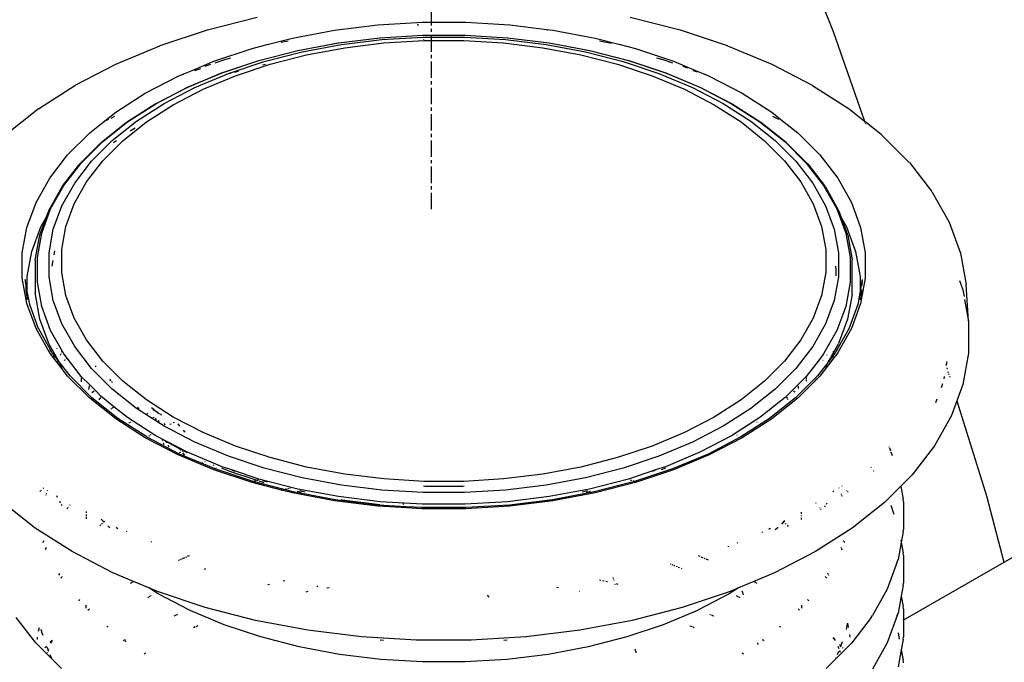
# Model space of a CAD drawing. Extents: x -19547 to -11561, y 2096 to 5601.
# Tile 129 of 168: x -13606 to -13576, y 3076 to 3095. Entities that reach past the tile are written whole.
import ezdxf

# ---------------------------------------------------------------- set-up
doc = ezdxf.new("R2010")
doc.units = 0
doc.header["$MEASUREMENT"] = 0
doc.linetypes.add('CENTER1', pattern=[0.6625, 0.5, -0.075, 0.0125, -0.075])
doc.layers.get('0').update_dxf_attribs({"linetype": 'CONTINUOUS'})
for name, color, linetype in [('CENTERLINE', 3, 'CENTER1'), ('PIPING-VENT-ISO', 3, 'CONTINUOUS'), ('TANK-SLOPE', 2, 'CONTINUOUS')]:
    doc.layers.add(name, color=color, linetype=linetype)

# ---------------------------------------------------------------- blocks, each defined once
blk = doc.blocks.new('8-10 TANKS')
for p, q in [((39.194, 39.889), (40.589, 36.36)), ((31.066, 36.387), (31.824, 36.582)), ((37.502, 36.582), (38.259, 36.387)), ((33, 36.381), (33.658, 36.462)), ((33.658, 36.462), (34.254, 36.498)), ((34.254, 36.498), (34.327, 36.502)), ((34.254, 36.498), (34.254, 36.497)), ((34.262, 36.478), (34.272, 36.453)), ((34.327, 36.502), (34.999, 36.502)), ((34.999, 36.502), (35.668, 36.462)), ((35.668, 36.462), (36.234, 36.392)), ((30.348, 36.148), (31.066, 36.387)), ((32.361, 36.261), (33, 36.381)), ((33.06, 36.188), (33.692, 36.267)), ((33.692, 36.267), (33.694, 36.266)), ((33.694, 36.266), (34.339, 36.305)), ((33.722, 36.239), (34.348, 36.277)), ((34.339, 36.305), (34.987, 36.305)), ((34.348, 36.277), (34.978, 36.277)), ((34.978, 36.277), (35.604, 36.239)), ((34.987, 36.305), (35.632, 36.266)), ((35.632, 36.266), (35.633, 36.267)), ((35.633, 36.267), (36.266, 36.188)), ((36.234, 36.392), (36.234, 36.391)), ((36.234, 36.392), (36.325, 36.381)), ((36.237, 36.384), (36.239, 36.378)), ((36.325, 36.381), (36.965, 36.261)), ((38.259, 36.387), (38.977, 36.148)), ((40.589, 36.36), (41.068, 34.996)), ((29.672, 35.864), (30.343, 36.146)), ((30.343, 36.146), (30.348, 36.148)), ((31.746, 36.103), (31.978, 36.163)), ((31.978, 36.163), (32.361, 36.261)), ((31.978, 36.163), (32.002, 36.167)), ((32.189, 36.202), (32.294, 36.222)), ((32.44, 36.073), (33.057, 36.189)), ((32.443, 36.073), (33.06, 36.188)), ((32.507, 36.051), (33.106, 36.164)), ((32.576, 36.007), (33.156, 36.116)), ((33.057, 36.189), (33.06, 36.188)), ((33.106, 36.164), (33.722, 36.239)), ((33.156, 36.116), (33.752, 36.189)), ((33.752, 36.189), (34.358, 36.226)), ((34.356, 36.24), (34.357, 36.237)), ((34.358, 36.226), (34.967, 36.226)), ((34.967, 36.226), (35.574, 36.189)), ((35.574, 36.189), (36.17, 36.116)), ((35.604, 36.239), (36.22, 36.164)), ((36.17, 36.116), (36.749, 36.007)), ((36.22, 36.164), (36.818, 36.051)), ((36.266, 36.188), (36.268, 36.189)), ((36.266, 36.188), (36.882, 36.073)), ((36.268, 36.189), (36.886, 36.073)), ((36.965, 36.261), (37.347, 36.163)), ((37.031, 36.222), (37.217, 36.187)), ((37.324, 36.167), (37.347, 36.163)), ((37.347, 36.163), (37.579, 36.103)), ((38.982, 36.146), (38.977, 36.148)), ((38.982, 36.146), (39.654, 35.864)), ((31.164, 35.909), (31.746, 36.103)), ((31.847, 35.921), (32.44, 36.073)), ((31.851, 35.92), (32.443, 36.073)), ((31.932, 35.904), (32.507, 36.051)), ((32.019, 35.864), (32.576, 36.007)), ((36.749, 36.007), (37.306, 35.864)), ((36.818, 36.051), (37.394, 35.904)), ((36.882, 36.073), (37.474, 35.92)), ((36.886, 36.073), (37.479, 35.921)), ((37.579, 36.103), (38.161, 35.909)), ((29.055, 35.543), (29.672, 35.864)), ((30.833, 35.77), (31.164, 35.909)), ((31.026, 35.834), (31.118, 35.865)), ((31.184, 35.887), (31.33, 35.936)), ((31.284, 35.733), (31.847, 35.921)), ((31.29, 35.733), (31.851, 35.92)), ((31.33, 35.936), (31.424, 35.96)), ((31.387, 35.722), (31.932, 35.904)), ((31.492, 35.688), (32.019, 35.864)), ((31.907, 35.854), (31.951, 35.863)), ((37.306, 35.864), (37.834, 35.688)), ((37.394, 35.904), (37.939, 35.722)), ((37.474, 35.92), (38.036, 35.733)), ((37.479, 35.921), (38.041, 35.733)), ((37.902, 35.96), (37.995, 35.936)), ((37.995, 35.936), (38.142, 35.887)), ((38.161, 35.909), (38.493, 35.77)), ((38.3, 35.834), (38.372, 35.811)), ((39.654, 35.864), (40.271, 35.543)), ((30.121, 35.421), (30.62, 35.681)), ((30.62, 35.681), (30.68, 35.706)), ((30.68, 35.706), (30.833, 35.77)), ((30.68, 35.706), (30.704, 35.714)), ((30.757, 35.512), (31.282, 35.732)), ((30.833, 35.77), (30.857, 35.778)), ((30.873, 35.77), (30.965, 35.801)), ((30.877, 35.508), (31.387, 35.722)), ((30.96, 35.595), (31.29, 35.733)), ((30.999, 35.482), (31.492, 35.688)), ((31.282, 35.732), (31.284, 35.733)), ((31.389, 35.721), (31.425, 35.73)), ((31.482, 35.745), (31.543, 35.761)), ((37.834, 35.688), (38.327, 35.482)), ((37.939, 35.722), (38.448, 35.508)), ((38.036, 35.733), (38.56, 35.513)), ((38.043, 35.732), (38.041, 35.733)), ((38.043, 35.732), (38.569, 35.512)), ((38.452, 35.77), (38.524, 35.747)), ((38.469, 35.778), (38.493, 35.77)), ((38.493, 35.77), (38.645, 35.706)), ((38.621, 35.714), (38.645, 35.706)), ((38.645, 35.706), (38.705, 35.681)), ((38.705, 35.681), (39.205, 35.421)), ((28.493, 35.184), (29.049, 35.54)), ((29.049, 35.54), (29.055, 35.543)), ((30.765, 35.513), (30.956, 35.594)), ((30.956, 35.594), (30.96, 35.595)), ((40.277, 35.54), (40.271, 35.543)), ((40.277, 35.54), (40.833, 35.184)), ((29.671, 35.133), (30.121, 35.421)), ((30.274, 35.261), (30.757, 35.512)), ((30.283, 35.263), (30.765, 35.513)), ((30.409, 35.265), (30.877, 35.508)), ((30.546, 35.246), (30.999, 35.482)), ((38.327, 35.482), (38.78, 35.246)), ((38.448, 35.508), (38.916, 35.265)), ((38.56, 35.513), (39.042, 35.263)), ((38.569, 35.512), (39.052, 35.261)), ((39.205, 35.421), (39.655, 35.133)), ((29.836, 34.98), (30.271, 35.259)), ((29.85, 34.985), (30.283, 35.263)), ((29.988, 34.995), (30.409, 35.265)), ((30.138, 34.985), (30.546, 35.246)), ((30.271, 35.259), (30.274, 35.261)), ((38.78, 35.246), (39.188, 34.985)), ((38.916, 35.265), (39.338, 34.995)), ((39.042, 35.263), (39.476, 34.985)), ((39.055, 35.259), (39.052, 35.261)), ((39.055, 35.259), (39.49, 34.98)), ((28.493, 35.184), (27.998, 34.79)), ((29.482, 34.983), (29.671, 35.133)), ((29.603, 35.045), (29.658, 35.074)), ((39.655, 35.133), (39.843, 34.983)), ((39.667, 35.074), (39.759, 35.027)), ((40.833, 35.184), (41.068, 34.996)), ((29.275, 34.819), (29.482, 34.983)), ((29.454, 34.677), (29.836, 34.98)), ((29.469, 34.682), (29.85, 34.985)), ((29.482, 34.983), (29.495, 34.989)), ((29.537, 35.011), (29.566, 35.027)), ((29.618, 34.701), (29.988, 34.995)), ((29.78, 34.7), (30.138, 34.985)), ((39.188, 34.985), (39.546, 34.7)), ((39.338, 34.995), (39.708, 34.701)), ((39.476, 34.985), (39.857, 34.682)), ((39.49, 34.98), (39.872, 34.677)), ((39.831, 34.989), (39.843, 34.983)), ((39.843, 34.983), (40.05, 34.819)), ((41.068, 34.996), (41.069, 34.994)), ((41.327, 34.79), (41.068, 34.996)), ((41.07, 34.991), (41.075, 34.978)), ((41.078, 34.968), (41.082, 34.957)), ((28.939, 34.482), (29.275, 34.819)), ((29.892, 34.849), (29.966, 34.896)), ((40.05, 34.819), (40.386, 34.482)), ((41.327, 34.79), (41.743, 34.375)), ((29.126, 34.349), (29.451, 34.674)), ((29.144, 34.358), (29.469, 34.682)), ((29.303, 34.386), (29.618, 34.701)), ((29.451, 34.674), (29.454, 34.677)), ((29.475, 34.395), (29.78, 34.7)), ((29.636, 34.67), (29.68, 34.705)), ((39.546, 34.7), (39.85, 34.395)), ((39.708, 34.701), (40.022, 34.386)), ((39.857, 34.682), (40.181, 34.358)), ((39.875, 34.674), (39.872, 34.677)), ((39.875, 34.674), (40.2, 34.349)), ((28.666, 34.128), (28.939, 34.482)), ((40.386, 34.482), (40.66, 34.128)), ((28.858, 34.003), (29.123, 34.346)), ((28.881, 34.016), (29.144, 34.358)), ((29.047, 34.054), (29.303, 34.386)), ((29.123, 34.346), (29.126, 34.349)), ((29.227, 34.074), (29.475, 34.395)), ((39.85, 34.395), (40.098, 34.074)), ((40.022, 34.386), (40.279, 34.054)), ((40.181, 34.358), (40.445, 34.016)), ((40.203, 34.346), (40.2, 34.349)), ((40.203, 34.346), (40.467, 34.003)), ((41.749, 34.368), (41.743, 34.375)), ((41.749, 34.368), (42.088, 33.929)), ((28.458, 33.759), (28.666, 34.128)), ((28.852, 33.708), (29.047, 34.054)), ((29.039, 33.739), (29.227, 34.074)), ((40.098, 34.074), (40.287, 33.739)), ((40.279, 34.054), (40.473, 33.708)), ((40.66, 34.128), (40.868, 33.759)), ((28.652, 33.638), (28.854, 33.996)), ((28.68, 33.66), (28.881, 34.016)), ((28.854, 33.996), (28.856, 33.999)), ((28.856, 33.999), (28.858, 34.003)), ((40.445, 34.016), (40.645, 33.66)), ((40.47, 33.999), (40.467, 34.003)), ((40.472, 33.996), (40.47, 33.999)), ((40.472, 33.996), (40.673, 33.638)), ((42.093, 33.922), (42.088, 33.929)), ((42.098, 33.915), (42.093, 33.922)), ((42.098, 33.915), (42.356, 33.457)), ((28.318, 33.379), (28.458, 33.759)), ((28.912, 33.395), (29.039, 33.739)), ((40.287, 33.739), (40.413, 33.395)), ((40.868, 33.759), (41.007, 33.379)), ((28.546, 33.294), (28.68, 33.66)), ((28.612, 33.529), (28.651, 33.634)), ((28.612, 33.529), (28.658, 33.611)), ((28.651, 33.634), (28.652, 33.638)), ((28.721, 33.352), (28.852, 33.708)), ((40.473, 33.708), (40.604, 33.352)), ((40.645, 33.66), (40.78, 33.294)), ((40.675, 33.634), (40.673, 33.638)), ((40.675, 33.634), (40.714, 33.528)), ((28.515, 33.266), (28.611, 33.528)), ((28.533, 33.388), (28.611, 33.528)), ((28.611, 33.528), (28.612, 33.529)), ((40.714, 33.528), (40.793, 33.388)), ((40.714, 33.528), (40.81, 33.266)), ((42.356, 33.457), (42.529, 32.986)), ((28.248, 32.993), (28.318, 33.379)), ((28.395, 33.013), (28.533, 33.388)), ((28.478, 32.921), (28.546, 33.294)), ((28.656, 32.991), (28.721, 33.352)), ((28.848, 33.045), (28.912, 33.395)), ((40.413, 33.395), (40.477, 33.045)), ((40.604, 33.352), (40.67, 32.991)), ((40.78, 33.294), (40.848, 32.921)), ((40.793, 33.388), (40.931, 33.013)), ((41.007, 33.379), (41.078, 32.993)), ((28.446, 32.888), (28.514, 33.262)), ((28.514, 33.262), (28.515, 33.266)), ((40.812, 33.262), (40.81, 33.266)), ((40.812, 33.262), (40.88, 32.888)), ((28.248, 32.605), (28.248, 32.993)), ((28.325, 32.632), (28.395, 33.013)), ((28.656, 32.627), (28.656, 32.991)), ((28.734, 32.963), (28.745, 33.021)), ((28.848, 32.693), (28.848, 33.045)), ((40.477, 33.045), (40.477, 32.693)), ((40.67, 32.991), (40.67, 32.627)), ((40.931, 33.013), (41, 32.632)), ((41.078, 32.993), (41.078, 32.605)), ((42.529, 32.986), (42.616, 32.508)), ((28.445, 32.883), (28.446, 32.888)), ((28.445, 32.879), (28.445, 32.883)), ((28.445, 32.879), (28.445, 32.381)), ((28.478, 32.547), (28.478, 32.921)), ((28.702, 32.789), (28.718, 32.876)), ((40.848, 32.921), (40.848, 32.547)), ((40.88, 32.883), (40.88, 32.888)), ((40.881, 32.879), (40.88, 32.883)), ((40.881, 32.381), (40.881, 32.879)), ((28.912, 32.343), (28.848, 32.693)), ((40.477, 32.693), (40.413, 32.343)), ((40.623, 32.789), (40.632, 32.739)), ((40.632, 32.739), (40.632, 32.643)), ((28.318, 32.219), (28.248, 32.605)), ((28.293, 32.586), (28.294, 32.565)), ((28.325, 32.406), (28.293, 32.586)), ((28.325, 32.406), (28.325, 32.632)), ((28.546, 32.175), (28.478, 32.547)), ((28.721, 32.266), (28.656, 32.627)), ((40.67, 32.627), (40.604, 32.266)), ((40.848, 32.547), (40.78, 32.175)), ((41, 32.632), (41, 32.406)), ((41.033, 32.586), (41, 32.406)), ((41.078, 32.605), (41.007, 32.219)), ((41.033, 32.586), (41.026, 32.496)), ((42.513, 32.569), (42.564, 32.43)), ((28.3, 32.496), (28.305, 32.419)), ((28.305, 32.419), (28.317, 32.323)), ((28.362, 32.203), (28.325, 32.406)), ((28.325, 32.394), (28.325, 32.406)), ((28.449, 32.356), (28.445, 32.381)), ((40.877, 32.356), (40.881, 32.381)), ((41, 32.406), (40.963, 32.203)), ((41, 32.406), (41, 32.354)), ((41.02, 32.419), (41.009, 32.323)), ((41.021, 32.429), (41.02, 32.419)), ((42.564, 32.43), (42.583, 32.326)), ((42.651, 31.95), (42.616, 32.508)), ((28.458, 31.839), (28.318, 32.219)), ((28.325, 32.275), (28.325, 32.354)), ((28.517, 31.982), (28.449, 32.356)), ((28.852, 31.91), (28.721, 32.266)), ((29.039, 31.999), (28.912, 32.343)), ((40.413, 32.343), (40.287, 31.999)), ((40.604, 32.266), (40.473, 31.91)), ((40.877, 32.356), (40.809, 31.982)), ((41.007, 32.219), (40.982, 32.151)), ((41, 32.315), (41, 32.275)), ((42.591, 32.281), (42.651, 31.95)), ((28.497, 31.836), (28.362, 32.203)), ((28.68, 31.809), (28.546, 32.175)), ((40.78, 32.175), (40.645, 31.809)), ((40.963, 32.203), (40.828, 31.836)), ((40.982, 32.151), (40.868, 31.839)), ((40.988, 32.184), (40.982, 32.151)), ((28.652, 31.614), (28.517, 31.982)), ((29.227, 31.665), (29.039, 31.999)), ((40.287, 31.999), (40.098, 31.665)), ((40.809, 31.982), (40.673, 31.614)), ((42.651, 31.95), (42.651, 31.466)), ((28.663, 31.475), (28.458, 31.839)), ((28.498, 31.835), (28.497, 31.836)), ((28.498, 31.835), (28.501, 31.826)), ((28.678, 31.515), (28.498, 31.835)), ((28.855, 31.499), (28.68, 31.809)), ((29.047, 31.565), (28.852, 31.91)), ((40.473, 31.91), (40.279, 31.565)), ((40.645, 31.809), (40.445, 31.453)), ((40.828, 31.835), (40.648, 31.515)), ((40.868, 31.839), (40.663, 31.475)), ((40.828, 31.835), (40.824, 31.826)), ((40.828, 31.836), (40.828, 31.835)), ((29.475, 31.343), (29.227, 31.665)), ((40.098, 31.665), (39.85, 31.343)), ((28.664, 31.592), (28.652, 31.614)), ((28.663, 31.475), (28.665, 31.482)), ((28.666, 31.47), (28.663, 31.475)), ((28.728, 31.477), (28.664, 31.592)), ((28.724, 31.394), (28.666, 31.47)), ((28.67, 31.495), (28.673, 31.503)), ((28.676, 31.51), (28.678, 31.515)), ((28.678, 31.515), (28.682, 31.526)), ((28.704, 31.469), (28.678, 31.515)), ((28.728, 31.437), (28.704, 31.469)), ((28.728, 31.477), (28.728, 31.479)), ((28.728, 31.437), (28.728, 31.477)), ((28.744, 31.448), (28.728, 31.477)), ((28.776, 31.534), (28.78, 31.545)), ((28.848, 31.479), (28.855, 31.499)), ((28.881, 31.453), (28.855, 31.499)), ((29.303, 31.233), (29.047, 31.565)), ((40.279, 31.565), (40.022, 31.233)), ((40.549, 31.537), (40.55, 31.534)), ((40.597, 31.476), (40.581, 31.448)), ((40.662, 31.592), (40.597, 31.476)), ((40.597, 31.476), (40.597, 31.496)), ((40.597, 31.437), (40.597, 31.476)), ((40.622, 31.469), (40.597, 31.437)), ((40.66, 31.47), (40.601, 31.394)), ((40.648, 31.515), (40.622, 31.469)), ((40.644, 31.526), (40.648, 31.515)), ((40.648, 31.515), (40.652, 31.503)), ((40.66, 31.482), (40.663, 31.475)), ((40.663, 31.475), (40.66, 31.47)), ((40.662, 31.592), (40.673, 31.614)), ((28.724, 31.394), (28.727, 31.4)), ((28.728, 31.388), (28.724, 31.394)), ((28.736, 31.427), (28.728, 31.437)), ((28.728, 31.414), (28.728, 31.432)), ((28.728, 31.388), (28.728, 31.398)), ((28.789, 31.31), (28.728, 31.388)), ((28.731, 31.411), (28.735, 31.423)), ((28.736, 31.427), (28.744, 31.448)), ((28.799, 31.346), (28.736, 31.427)), ((28.744, 31.448), (28.745, 31.45)), ((28.8, 31.35), (28.744, 31.448)), ((28.792, 31.331), (28.793, 31.335)), ((28.793, 31.335), (28.797, 31.343)), ((28.799, 31.346), (28.8, 31.35)), ((28.811, 31.33), (28.799, 31.346)), ((28.8, 31.35), (28.8, 31.351)), ((28.811, 31.33), (28.8, 31.35)), ((28.975, 31.117), (28.811, 31.33)), ((28.831, 31.435), (28.835, 31.446)), ((28.837, 31.45), (28.841, 31.461)), ((28.93, 31.388), (28.881, 31.453)), ((28.887, 31.354), (28.89, 31.356)), ((28.895, 31.36), (28.902, 31.366)), ((28.909, 31.372), (28.913, 31.375)), ((28.918, 31.378), (28.922, 31.382)), ((28.926, 31.385), (28.93, 31.388)), ((29.144, 31.111), (28.93, 31.388)), ((29.78, 31.038), (29.475, 31.343)), ((39.85, 31.343), (39.546, 31.038)), ((40.395, 31.388), (40.181, 31.111)), ((40.445, 31.453), (40.395, 31.388)), ((40.395, 31.388), (40.399, 31.385)), ((40.433, 31.358), (40.436, 31.356)), ((40.493, 31.438), (40.494, 31.435)), ((40.515, 31.33), (40.496, 31.306)), ((40.515, 31.33), (40.499, 31.302)), ((40.526, 31.35), (40.515, 31.33)), ((40.527, 31.346), (40.515, 31.33)), ((40.521, 31.362), (40.526, 31.35)), ((40.581, 31.448), (40.526, 31.35)), ((40.526, 31.35), (40.527, 31.346)), ((40.589, 31.427), (40.527, 31.346)), ((40.527, 31.346), (40.532, 31.335)), ((40.533, 31.332), (40.532, 31.335)), ((40.533, 31.332), (40.533, 31.331)), ((40.597, 31.388), (40.537, 31.31)), ((40.577, 31.461), (40.581, 31.448)), ((40.581, 31.448), (40.589, 31.427)), ((40.597, 31.437), (40.589, 31.427)), ((40.589, 31.427), (40.595, 31.411)), ((40.597, 31.414), (40.597, 31.437)), ((40.597, 31.388), (40.597, 31.397)), ((40.601, 31.394), (40.597, 31.388)), ((40.599, 31.4), (40.601, 31.394)), ((42.32, 31.34), (42.309, 31.277)), ((42.651, 31.466), (42.564, 30.985)), ((28.789, 31.31), (28.79, 31.318)), ((28.809, 31.285), (28.789, 31.31)), ((28.809, 31.285), (28.813, 31.289)), ((28.939, 31.115), (28.809, 31.285)), ((28.82, 31.296), (28.826, 31.302)), ((28.826, 31.302), (28.822, 31.311)), ((28.826, 31.302), (28.827, 31.303)), ((28.858, 31.246), (28.826, 31.302)), ((29.618, 30.918), (29.303, 31.233)), ((29.374, 31.258), (29.361, 31.274)), ((40.022, 31.233), (39.708, 30.918)), ((40.496, 31.306), (40.35, 31.117)), ((40.517, 31.285), (40.386, 31.115)), ((40.499, 31.302), (40.467, 31.246)), ((40.492, 31.31), (40.496, 31.306)), ((40.496, 31.306), (40.499, 31.302)), ((40.499, 31.302), (40.506, 31.296)), ((40.513, 31.289), (40.517, 31.285)), ((40.537, 31.31), (40.517, 31.285)), ((40.536, 31.318), (40.537, 31.31)), ((42.303, 31.295), (42.309, 31.277)), ((42.309, 31.277), (42.308, 31.275)), ((42.32, 31.24), (42.326, 31.222)), ((42.337, 31.187), (42.342, 31.17)), ((29.275, 30.779), (28.939, 31.115)), ((29.309, 30.783), (28.975, 31.117)), ((29.144, 31.111), (29.144, 31.103)), ((29.276, 30.98), (29.144, 31.111)), ((29.144, 31.088), (29.144, 31.029)), ((29.576, 31.056), (29.594, 31.061)), ((29.586, 31.046), (29.6, 31.055)), ((29.611, 31.02), (29.622, 31.033)), ((30.138, 30.754), (29.78, 31.038)), ((39.546, 31.038), (39.188, 30.754)), ((40.181, 31.111), (39.857, 30.787)), ((40.35, 31.117), (40.016, 30.783)), ((40.309, 31.037), (40.05, 30.779)), ((40.181, 31.096), (40.181, 31.073)), ((40.181, 31.065), (40.181, 31.058)), ((40.181, 31.052), (40.181, 31.04)), ((40.386, 31.115), (40.309, 31.037)), ((40.335, 31.072), (40.309, 31.037)), ((42.278, 31.109), (42.272, 31.075)), ((42.347, 31.154), (42.351, 31.139)), ((42.36, 31.112), (42.364, 31.099)), ((29.263, 30.911), (29.272, 30.96)), ((29.274, 30.973), (29.276, 30.98)), ((29.356, 30.899), (29.276, 30.98)), ((29.307, 30.867), (29.342, 30.89)), ((29.352, 30.896), (29.356, 30.899)), ((29.45, 30.805), (29.356, 30.899)), ((29.988, 30.624), (29.618, 30.918)), ((39.708, 30.918), (39.338, 30.624)), ((39.979, 30.893), (39.992, 30.884)), ((39.997, 30.881), (40.001, 30.878)), ((40.005, 30.876), (40.013, 30.871)), ((40.052, 30.967), (40.056, 30.947)), ((40.057, 30.941), (40.058, 30.935)), ((40.059, 30.93), (40.061, 30.919)), ((42.256, 31), (42.232, 30.936)), ((42.564, 30.985), (42.474, 30.741)), ((29.671, 30.465), (29.275, 30.779)), ((29.702, 30.471), (29.309, 30.783)), ((29.421, 30.753), (29.442, 30.791)), ((29.447, 30.801), (29.45, 30.805)), ((29.469, 30.787), (29.45, 30.805)), ((29.643, 30.649), (29.469, 30.787)), ((30.546, 30.492), (30.138, 30.754)), ((39.188, 30.754), (38.78, 30.492)), ((39.857, 30.787), (39.476, 30.484)), ((40.016, 30.783), (39.623, 30.471)), ((40.05, 30.779), (39.655, 30.465)), ((39.881, 30.796), (39.889, 30.781)), ((39.892, 30.776), (39.895, 30.772)), ((39.897, 30.767), (39.901, 30.76)), ((42.168, 30.763), (42.148, 30.708)), ((42.474, 30.741), (42.39, 30.513)), ((42.474, 30.741), (42.921, 29.291)), ((29.595, 30.611), (29.601, 30.616)), ((29.605, 30.618), (29.612, 30.624)), ((29.616, 30.628), (29.625, 30.635)), ((29.629, 30.638), (29.643, 30.649)), ((29.85, 30.484), (29.643, 30.649)), ((30.409, 30.353), (29.988, 30.624)), ((30.025, 30.619), (30.002, 30.638)), ((30.254, 30.6), (30.213, 30.632)), ((30.243, 30.595), (30.254, 30.6)), ((30.254, 30.6), (30.259, 30.603)), ((30.261, 30.594), (30.254, 30.6)), ((30.261, 30.594), (30.26, 30.602)), ((30.264, 30.581), (30.261, 30.594)), ((30.309, 30.556), (30.261, 30.594)), ((30.309, 30.556), (30.306, 30.573)), ((39.338, 30.624), (38.916, 30.353)), ((30.121, 30.176), (29.671, 30.465)), ((30.143, 30.188), (29.702, 30.471)), ((30.283, 30.206), (29.85, 30.484)), ((29.897, 30.415), (29.908, 30.421)), ((30.144, 30.543), (30.161, 30.552)), ((30.237, 30.483), (30.255, 30.492)), ((30.287, 30.451), (30.283, 30.473)), ((30.335, 30.535), (30.309, 30.556)), ((30.31, 30.552), (30.309, 30.556)), ((30.333, 30.422), (30.329, 30.444)), ((30.366, 30.515), (30.357, 30.54)), ((30.999, 30.257), (30.546, 30.492)), ((38.78, 30.492), (38.327, 30.257)), ((39.476, 30.484), (39.042, 30.206)), ((39.623, 30.471), (39.182, 30.188)), ((39.655, 30.465), (39.205, 30.176)), ((42.39, 30.513), (42.131, 30.053)), ((29.868, 30.4), (29.882, 30.407)), ((30.877, 30.11), (30.409, 30.353)), ((30.421, 30.367), (30.412, 30.391)), ((30.495, 30.381), (30.512, 30.39)), ((30.546, 30.407), (30.563, 30.416)), ((30.647, 30.355), (30.62, 30.386)), ((30.716, 30.274), (30.701, 30.292)), ((30.709, 30.27), (30.716, 30.274)), ((30.716, 30.274), (30.725, 30.279)), ((30.728, 30.26), (30.716, 30.274)), ((38.916, 30.353), (38.448, 30.11)), ((39.428, 30.415), (39.434, 30.412)), ((30.62, 29.917), (30.121, 30.176)), ((30.143, 30.188), (30.146, 30.186)), ((30.146, 30.186), (30.149, 30.184)), ((30.64, 29.929), (30.149, 30.184)), ((30.176, 30.203), (30.187, 30.211)), ((30.202, 30.22), (30.212, 30.226)), ((30.765, 29.955), (30.283, 30.206)), ((30.386, 30.128), (30.378, 30.151)), ((30.436, 30.118), (30.41, 30.134)), ((30.436, 30.118), (30.435, 30.121)), ((31.492, 30.05), (30.999, 30.257)), ((38.327, 30.257), (37.834, 30.05)), ((39.042, 30.206), (38.56, 29.955)), ((39.182, 30.188), (38.685, 29.929)), ((39.205, 30.176), (38.705, 29.917)), ((39.124, 30.22), (39.129, 30.217)), ((30.403, 30.081), (30.397, 30.098)), ((30.409, 30.072), (30.403, 30.081)), ((30.437, 30.114), (30.436, 30.118)), ((30.642, 30.01), (30.436, 30.118)), ((30.447, 30.096), (30.437, 30.114)), ((30.483, 30.033), (30.467, 30.062)), ((30.642, 30.01), (30.638, 30.016)), ((30.662, 29.985), (30.642, 30.01)), ((30.703, 29.979), (30.642, 30.01)), ((30.687, 29.972), (30.703, 29.979)), ((30.703, 29.979), (30.706, 29.98)), ((30.761, 29.949), (30.703, 29.979)), ((31.387, 29.897), (30.877, 30.11)), ((32.019, 29.874), (31.492, 30.05)), ((37.834, 30.05), (37.306, 29.874)), ((38.448, 30.11), (37.939, 29.897)), ((41.437, 30.045), (41.441, 30.035)), ((41.445, 30.023), (41.462, 29.976)), ((42.131, 30.053), (41.79, 29.611)), ((31.164, 29.688), (30.62, 29.917)), ((30.639, 29.952), (30.661, 29.961)), ((31.182, 29.702), (30.64, 29.929)), ((30.72, 29.91), (30.693, 29.945)), ((31.29, 29.735), (30.765, 29.955)), ((31.932, 29.715), (31.387, 29.897)), ((32.576, 29.731), (32.019, 29.874)), ((37.306, 29.874), (36.749, 29.731)), ((37.939, 29.897), (37.394, 29.715)), ((38.56, 29.955), (38.036, 29.735)), ((38.685, 29.929), (38.144, 29.702)), ((38.705, 29.917), (38.161, 29.688)), ((41.467, 29.964), (41.488, 29.908)), ((30.992, 29.798), (30.998, 29.8)), ((31.025, 29.811), (31.032, 29.814)), ((31.162, 29.754), (31.154, 29.763)), ((31.746, 29.494), (31.164, 29.688)), ((31.761, 29.509), (31.182, 29.702)), ((31.199, 29.711), (31.192, 29.719)), ((31.407, 29.664), (31.287, 29.714)), ((31.422, 29.691), (31.29, 29.735)), ((31.484, 29.665), (31.422, 29.691)), ((31.851, 29.548), (31.422, 29.691)), ((32.507, 29.567), (31.932, 29.715)), ((33.156, 29.622), (32.576, 29.731)), ((36.749, 29.731), (36.17, 29.622)), ((37.394, 29.715), (36.818, 29.567)), ((37.903, 29.691), (37.474, 29.548)), ((38.144, 29.702), (37.565, 29.509)), ((38.161, 29.688), (37.579, 29.494)), ((37.903, 29.691), (37.841, 29.665)), ((38.036, 29.735), (37.903, 29.691)), ((38.038, 29.714), (37.971, 29.686)), ((41.162, 29.735), (41.168, 29.726)), ((41.198, 29.676), (41.203, 29.666)), ((31.81, 29.529), (31.407, 29.664)), ((31.779, 29.522), (31.798, 29.526)), ((31.808, 29.529), (31.81, 29.529)), ((31.81, 29.529), (31.827, 29.534)), ((31.84, 29.519), (31.81, 29.529)), ((31.837, 29.536), (31.847, 29.539)), ((32.443, 29.396), (31.851, 29.548)), ((31.981, 29.499), (31.908, 29.523)), ((33.106, 29.455), (32.507, 29.567)), ((33.752, 29.549), (33.156, 29.622)), ((34.358, 29.512), (33.752, 29.549)), ((35.574, 29.549), (34.967, 29.512)), ((36.17, 29.622), (35.574, 29.549)), ((36.818, 29.567), (36.22, 29.455)), ((37.474, 29.548), (36.882, 29.396)), ((37.498, 29.534), (37.508, 29.531)), ((37.518, 29.529), (37.528, 29.526)), ((37.546, 29.522), (37.555, 29.519)), ((41.79, 29.611), (41.618, 29.438)), ((28.534, 29.375), (28.542, 29.383)), ((28.567, 29.408), (28.575, 29.416)), ((28.632, 29.366), (28.636, 29.377)), ((32.194, 29.379), (31.746, 29.494)), ((31.754, 29.515), (31.77, 29.519)), ((32.372, 29.352), (31.761, 29.509)), ((31.93, 29.489), (31.856, 29.514)), ((32.194, 29.379), (32.204, 29.382)), ((32.361, 29.336), (32.194, 29.379)), ((32.218, 29.386), (32.226, 29.387)), ((32.255, 29.395), (32.265, 29.398)), ((32.276, 29.4), (32.287, 29.403)), ((32.298, 29.406), (32.309, 29.409)), ((32.32, 29.412), (32.331, 29.414)), ((33.06, 29.28), (32.443, 29.396)), ((33.722, 29.379), (33.106, 29.455)), ((34.348, 29.341), (33.722, 29.379)), ((34.374, 29.436), (34.353, 29.438)), ((34.967, 29.512), (34.358, 29.512)), ((34.952, 29.436), (34.374, 29.436)), ((34.972, 29.438), (34.952, 29.436)), ((35.604, 29.379), (34.978, 29.341)), ((36.22, 29.455), (35.604, 29.379)), ((36.882, 29.396), (36.266, 29.28)), ((37.565, 29.509), (36.953, 29.352)), ((37.579, 29.494), (36.965, 29.336)), ((37.563, 29.517), (37.571, 29.515)), ((40.675, 29.416), (40.678, 29.407)), ((40.721, 29.446), (40.728, 29.439)), ((40.792, 29.375), (40.8, 29.366)), ((41.618, 29.438), (41.372, 29.193)), ((41.618, 29.438), (41.654, 29.24)), ((28.517, 29.358), (28.525, 29.366)), ((28.608, 29.3), (28.612, 29.311)), ((28.616, 29.322), (28.62, 29.333)), ((28.784, 29.269), (28.772, 29.29)), ((33, 29.216), (32.361, 29.336)), ((33.008, 29.233), (32.372, 29.352)), ((32.492, 29.343), (32.433, 29.358)), ((32.553, 29.348), (32.473, 29.369)), ((33.663, 29.152), (33.008, 29.233)), ((33.694, 29.203), (33.06, 29.28)), ((33.116, 29.224), (33.103, 29.227)), ((33.689, 29.154), (33.116, 29.224)), ((34.978, 29.341), (34.348, 29.341)), ((36.266, 29.28), (35.632, 29.203)), ((36.317, 29.233), (35.663, 29.152)), ((36.953, 29.352), (36.317, 29.233)), ((36.965, 29.336), (36.325, 29.216)), ((36.833, 29.364), (36.772, 29.348)), ((36.832, 29.365), (36.833, 29.364)), ((36.853, 29.369), (36.833, 29.364)), ((36.833, 29.364), (36.834, 29.36)), ((36.839, 29.344), (36.834, 29.343)), ((36.837, 29.35), (36.839, 29.344)), ((36.892, 29.358), (36.839, 29.344)), ((40.596, 29.366), (40.586, 29.348)), ((40.71, 29.322), (40.714, 29.311)), ((40.718, 29.3), (40.722, 29.289)), ((40.808, 29.358), (40.816, 29.35)), ((41.658, 29.203), (41.654, 29.24)), ((42.921, 29.291), (43.188, 28.281)), ((28.446, 28.801), (27.954, 29.193)), ((28.832, 29.183), (28.82, 29.204)), ((28.856, 29.141), (28.844, 29.162)), ((28.929, 29.094), (28.936, 29.103)), ((28.943, 29.112), (28.95, 29.121)), ((28.971, 29.149), (28.978, 29.158)), ((33.658, 29.136), (33, 29.216)), ((34.099, 29.109), (33.658, 29.136)), ((34.084, 29.126), (33.663, 29.152)), ((34.339, 29.163), (33.694, 29.203)), ((34.055, 29.16), (34.041, 29.177)), ((34.085, 29.125), (34.084, 29.126)), ((34.328, 29.112), (34.085, 29.125)), ((34.099, 29.109), (34.094, 29.114)), ((34.327, 29.095), (34.099, 29.109)), ((34.999, 29.095), (34.327, 29.095)), ((34.337, 29.112), (34.328, 29.112)), ((34.35, 29.112), (34.337, 29.112)), ((34.987, 29.163), (34.339, 29.163)), ((34.976, 29.112), (34.35, 29.112)), ((34.989, 29.112), (34.976, 29.112)), ((35.632, 29.203), (34.987, 29.163)), ((34.997, 29.112), (34.989, 29.112)), ((35.663, 29.152), (34.997, 29.112)), ((35.668, 29.136), (34.999, 29.095)), ((36.325, 29.216), (35.668, 29.136)), ((40.322, 29.19), (40.328, 29.183)), ((40.382, 29.112), (40.389, 29.103)), ((40.396, 29.094), (40.403, 29.085)), ((40.47, 29.141), (40.458, 29.12)), ((40.493, 29.183), (40.481, 29.162)), ((41.372, 29.193), (40.88, 28.801)), ((41.465, 29.151), (41.515, 29.015)), ((41.658, 29.203), (41.658, 28.779)), ((29.222, 29.054), (29.222, 29.031)), ((29.222, 29.007), (29.222, 28.981)), ((29.222, 28.968), (29.222, 28.942)), ((29.491, 28.894), (29.45, 28.935)), ((40.104, 29.043), (40.104, 29.019)), ((40.104, 28.994), (40.104, 28.981)), ((40.104, 28.955), (40.104, 28.93)), ((29.006, 28.442), (28.446, 28.801)), ((29.427, 28.836), (29.444, 28.853)), ((29.452, 28.861), (29.459, 28.868)), ((29.459, 28.868), (29.471, 28.877)), ((29.489, 28.892), (29.491, 28.894)), ((29.491, 28.894), (29.506, 28.906)), ((29.497, 28.888), (29.491, 28.894)), ((29.579, 28.807), (29.548, 28.837)), ((29.693, 28.798), (29.68, 28.815)), ((29.696, 28.795), (29.693, 28.798)), ((29.697, 28.794), (29.696, 28.795)), ((29.701, 28.79), (29.697, 28.794)), ((39.629, 28.794), (39.612, 28.777)), ((39.631, 28.797), (39.629, 28.794)), ((39.631, 28.797), (39.632, 28.798)), ((39.747, 28.807), (39.707, 28.775)), ((39.751, 28.811), (39.747, 28.807)), ((39.834, 28.894), (39.803, 28.863)), ((39.827, 28.899), (39.834, 28.894)), ((39.853, 28.912), (39.834, 28.894)), ((39.834, 28.894), (39.845, 28.885)), ((39.864, 28.87), (39.867, 28.868)), ((39.867, 28.868), (39.873, 28.861)), ((39.89, 28.844), (39.907, 28.827)), ((40.88, 28.801), (40.319, 28.442)), ((41.654, 28.742), (41.658, 28.779)), ((29.835, 28.748), (29.845, 28.753)), ((39.502, 28.742), (39.513, 28.736)), ((41.654, 28.742), (41.625, 28.582)), ((28.559, 28.584), (28.566, 28.591)), ((28.568, 28.593), (28.582, 28.606)), ((28.602, 28.468), (28.607, 28.48)), ((28.608, 28.484), (28.617, 28.509)), ((30.209, 28.59), (30.218, 28.596)), ((38.991, 28.528), (38.994, 28.518)), ((39.126, 28.584), (39.136, 28.578)), ((40.706, 28.513), (40.716, 28.488)), ((40.717, 28.484), (40.723, 28.468)), ((40.742, 28.609), (40.755, 28.595)), ((40.757, 28.593), (40.766, 28.584)), ((41.625, 28.582), (41.577, 28.321)), ((41.618, 28.62), (41.625, 28.582)), ((41.625, 28.582), (41.654, 28.423)), ((29.629, 28.119), (29.006, 28.442)), ((30.656, 28.325), (30.672, 28.332)), ((30.688, 28.338), (30.72, 28.352)), ((30.736, 28.358), (30.751, 28.365)), ((30.765, 28.371), (30.792, 28.382)), ((38.534, 28.382), (38.56, 28.371)), ((38.575, 28.365), (38.605, 28.352)), ((38.621, 28.345), (38.638, 28.338)), ((38.654, 28.332), (38.686, 28.318)), ((40.319, 28.442), (39.697, 28.119)), ((41.658, 28.385), (41.654, 28.423)), ((41.658, 28.385), (41.658, 27.962)), ((30.623, 28.311), (30.64, 28.318)), ((31.024, 28.177), (31.041, 28.184)), ((38.109, 28.258), (38.121, 28.253)), ((38.135, 28.247), (38.149, 28.241)), ((38.165, 28.235), (38.181, 28.228)), ((38.198, 28.221), (38.215, 28.214)), ((38.233, 28.206), (38.251, 28.199)), ((38.274, 28.189), (38.285, 28.184)), ((41.565, 28.285), (41.413, 27.872)), ((41.565, 28.285), (41.577, 28.321)), ((28.807, 28.085), (28.822, 28.111)), ((28.823, 28.114), (28.825, 28.117)), ((28.834, 28.041), (28.838, 28.045)), ((28.84, 28.047), (28.843, 28.05)), ((28.843, 28.05), (28.851, 28.056)), ((28.853, 28.058), (28.857, 28.062)), ((29.942, 27.987), (29.629, 28.119)), ((37.237, 28.051), (37.239, 28.043)), ((37.242, 28.035), (37.245, 28.026)), ((39.697, 28.119), (39.383, 27.987)), ((40.468, 28.062), (40.473, 28.058)), ((40.475, 28.056), (40.483, 28.05)), ((40.483, 28.05), (40.486, 28.047)), ((40.488, 28.045), (40.491, 28.041)), ((40.501, 28.117), (40.506, 28.108)), ((40.507, 28.105), (40.511, 28.099)), ((40.512, 28.096), (40.519, 28.085)), ((29.897, 27.963), (29.942, 27.987)), ((30.174, 27.89), (29.942, 27.987)), ((30.316, 27.799), (30.174, 27.89)), ((30.306, 27.835), (30.174, 27.89)), ((31.986, 27.941), (32.013, 27.948)), ((32.22, 28), (32.245, 28.004)), ((32.745, 27.909), (32.736, 27.92)), ((32.886, 27.892), (32.917, 27.898)), ((36.381, 27.903), (36.409, 27.898)), ((37.034, 28.013), (37.056, 28.009)), ((37.08, 28.004), (37.106, 28)), ((37.131, 27.994), (37.156, 27.988)), ((37.248, 28.016), (37.251, 28.006)), ((37.268, 27.951), (37.271, 27.94)), ((37.286, 27.955), (37.312, 27.948)), ((39.151, 27.89), (39.009, 27.799)), ((39.151, 27.89), (39.02, 27.835)), ((39.383, 27.987), (39.151, 27.89)), ((39.383, 27.987), (39.39, 27.983)), ((39.394, 27.981), (39.429, 27.963)), ((41.654, 27.925), (41.625, 27.765)), ((41.654, 27.925), (41.658, 27.962)), ((30.158, 27.741), (30.163, 27.744)), ((30.168, 27.747), (30.173, 27.75)), ((30.178, 27.753), (30.187, 27.759)), ((30.192, 27.762), (30.2, 27.767)), ((30.204, 27.77), (30.21, 27.774)), ((31.031, 27.593), (30.306, 27.835)), ((30.795, 27.55), (30.316, 27.799)), ((32.567, 27.832), (32.599, 27.838)), ((35.356, 27.75), (35.328, 27.781)), ((36.722, 27.839), (36.727, 27.838)), ((39.02, 27.835), (38.294, 27.593)), ((39.009, 27.799), (38.531, 27.55)), ((39.115, 27.774), (39.134, 27.762)), ((39.138, 27.759), (39.143, 27.756)), ((39.148, 27.753), (39.157, 27.747)), ((39.162, 27.744), (39.167, 27.741)), ((39.202, 27.844), (39.209, 27.822)), ((39.211, 27.817), (39.212, 27.811)), ((39.214, 27.806), (39.217, 27.795)), ((39.219, 27.789), (39.221, 27.784)), ((41.413, 27.872), (41.187, 27.47)), ((41.625, 27.765), (41.577, 27.504)), ((41.623, 27.772), (41.625, 27.765)), ((41.625, 27.765), (41.654, 27.605)), ((29.108, 27.692), (29.126, 27.715)), ((29.216, 27.626), (29.216, 27.584)), ((31.796, 27.396), (31.031, 27.593)), ((38.294, 27.593), (37.53, 27.396)), ((40.11, 27.626), (40.11, 27.584)), ((40.199, 27.715), (40.217, 27.692)), ((41.658, 27.568), (41.654, 27.605)), ((28.454, 27.054), (28.157, 27.439)), ((29.247, 27.553), (29.27, 27.572)), ((30.559, 27.467), (30.583, 27.477)), ((30.589, 27.479), (30.606, 27.486)), ((30.611, 27.489), (30.615, 27.491)), ((30.802, 27.547), (30.795, 27.55)), ((31.321, 27.329), (30.802, 27.547)), ((38.524, 27.547), (38.004, 27.329)), ((38.524, 27.547), (38.531, 27.55)), ((38.706, 27.492), (38.72, 27.486)), ((38.731, 27.482), (38.749, 27.474)), ((38.755, 27.472), (38.773, 27.464)), ((40.056, 27.572), (40.079, 27.553)), ((41.168, 27.439), (40.872, 27.054)), ((41.168, 27.439), (41.187, 27.47)), ((41.565, 27.468), (41.524, 27.357)), ((41.565, 27.468), (41.577, 27.504)), ((41.658, 27.568), (41.658, 27.145)), ((28.497, 27.232), (28.508, 27.289)), ((29.533, 27.293), (29.543, 27.301)), ((29.545, 27.303), (29.554, 27.31)), ((30.854, 27.289), (30.88, 27.3)), ((30.893, 27.305), (30.927, 27.32)), ((31.878, 27.144), (31.321, 27.329)), ((32.592, 27.247), (31.796, 27.396)), ((37.53, 27.396), (36.733, 27.247)), ((38.004, 27.329), (37.448, 27.144)), ((38.409, 27.315), (38.446, 27.3)), ((38.459, 27.295), (38.472, 27.289)), ((39.771, 27.31), (39.778, 27.305)), ((39.78, 27.303), (39.79, 27.295)), ((39.792, 27.293), (39.794, 27.292)), ((40.804, 27.349), (40.788, 27.259)), ((40.806, 27.352), (40.818, 27.289)), ((41.524, 27.357), (41.413, 27.055)), ((41.524, 27.359), (41.524, 27.357)), ((41.524, 27.357), (41.526, 27.351)), ((28.478, 27.128), (28.479, 27.131)), ((28.479, 27.105), (28.478, 27.128)), ((28.479, 27.135), (28.48, 27.139)), ((28.479, 27.131), (28.479, 27.135)), ((28.545, 27.219), (28.538, 27.259)), ((28.545, 27.217), (28.545, 27.219)), ((28.546, 27.213), (28.545, 27.217)), ((28.565, 27.164), (28.546, 27.213)), ((32.464, 26.993), (31.878, 27.144)), ((33.411, 27.146), (32.592, 27.247)), ((34.244, 27.096), (33.411, 27.146)), ((35.914, 27.146), (35.081, 27.096)), ((35.916, 27.147), (35.914, 27.146)), ((36.733, 27.247), (35.916, 27.147)), ((35.923, 27.14), (35.916, 27.147)), ((37.448, 27.144), (36.861, 26.993)), ((40.585, 27.13), (40.611, 27.105)), ((40.592, 27.137), (40.611, 27.105)), ((40.837, 27.181), (40.845, 27.139)), ((41.577, 27.207), (41.595, 27.11)), ((41.654, 27.107), (41.658, 27.145)), ((28.479, 27.027), (28.454, 27.054)), ((28.843, 26.664), (28.479, 27.027)), ((28.593, 26.983), (28.615, 27.004)), ((28.644, 26.948), (28.629, 26.99)), ((28.67, 27.059), (28.704, 27.093)), ((28.682, 27.047), (28.707, 27.09)), ((29.789, 27.09), (29.801, 27.096)), ((29.804, 27.098), (29.809, 27.1)), ((29.805, 27.111), (29.809, 27.1)), ((29.809, 27.1), (29.815, 27.103)), ((29.809, 27.1), (29.812, 27.091)), ((29.814, 27.086), (29.82, 27.067)), ((33.075, 26.878), (32.464, 26.993)), ((33.746, 27.087), (33.696, 27.094)), ((35.081, 27.096), (34.244, 27.096)), ((35.63, 27.094), (35.579, 27.087)), ((36.861, 26.993), (36.251, 26.878)), ((39.437, 27.054), (39.439, 27.046)), ((39.44, 27.043), (39.441, 27.04)), ((39.441, 27.038), (39.444, 27.026)), ((39.511, 27.103), (39.519, 27.099)), ((39.522, 27.098), (39.534, 27.091)), ((39.536, 27.09), (39.539, 27.089)), ((40.846, 27.027), (40.483, 26.664)), ((40.611, 27.105), (40.622, 27.093)), ((40.611, 27.105), (40.619, 27.09)), ((40.661, 27.004), (40.674, 26.967)), ((40.686, 27.029), (40.704, 27.011)), ((40.704, 27.011), (40.697, 26.99)), ((40.726, 27.069), (40.704, 27.011)), ((40.704, 27.011), (40.711, 27.004)), ((40.732, 26.983), (40.744, 26.972)), ((40.846, 27.027), (40.872, 27.054)), ((41.413, 27.055), (41.187, 26.654)), ((41.654, 27.107), (41.625, 26.948)), ((28.63, 26.909), (28.631, 26.913)), ((28.64, 26.936), (28.644, 26.948)), ((28.644, 26.948), (28.652, 26.967)), ((28.654, 26.923), (28.644, 26.948)), ((28.677, 26.859), (28.673, 26.872)), ((28.678, 26.857), (28.677, 26.859)), ((28.679, 26.853), (28.678, 26.857)), ((28.698, 26.82), (28.679, 26.853)), ((30.101, 26.887), (30.117, 26.898)), ((30.12, 26.899), (30.125, 26.902)), ((33.703, 26.801), (33.075, 26.878)), ((36.251, 26.878), (35.622, 26.801)), ((37.573, 26.96), (37.576, 26.947)), ((37.577, 26.942), (37.584, 26.916)), ((37.586, 26.911), (37.588, 26.9)), ((39.201, 26.902), (39.208, 26.898)), ((39.211, 26.896), (39.213, 26.894)), ((39.215, 26.893), (39.226, 26.886)), ((40.672, 26.923), (40.653, 26.872)), ((40.685, 26.936), (40.694, 26.913)), ((41.625, 26.948), (41.577, 26.687)), ((41.623, 26.955), (41.625, 26.948)), ((41.625, 26.948), (41.654, 26.789)), ((34.342, 26.762), (33.703, 26.801)), ((34.984, 26.762), (34.342, 26.762)), ((35.622, 26.801), (34.984, 26.762)), ((40.629, 26.823), (40.627, 26.82)), ((41.658, 26.751), (41.654, 26.789))]:
    blk.add_line(p, q)

msp = doc.modelspace()

# ---------------------------------------------------------------- linework, layer by layer
at = {"layer": 'CENTERLINE', "color": 3, "linetype": 'CENTER1'}
msp.add_line((-13593.593, 3089.595), (-13593.593, 3243.272), dxfattribs=at)
at = {"layer": 'PIPING-VENT-ISO'}
msp.add_line((-13579.236, 3077.08, 0), (-13560.191, 3088.081, 0), dxfattribs=at)

# ---------------------------------------------------------------- block references
at = {"layer": 'TANK-SLOPE', "xscale": 2, "yscale": 2, "zscale": 2}
msp.add_blockref('8-10 TANKS', (-13662.551, 3022.285), dxfattribs=at)

doc.saveas('drawing.dxf')
